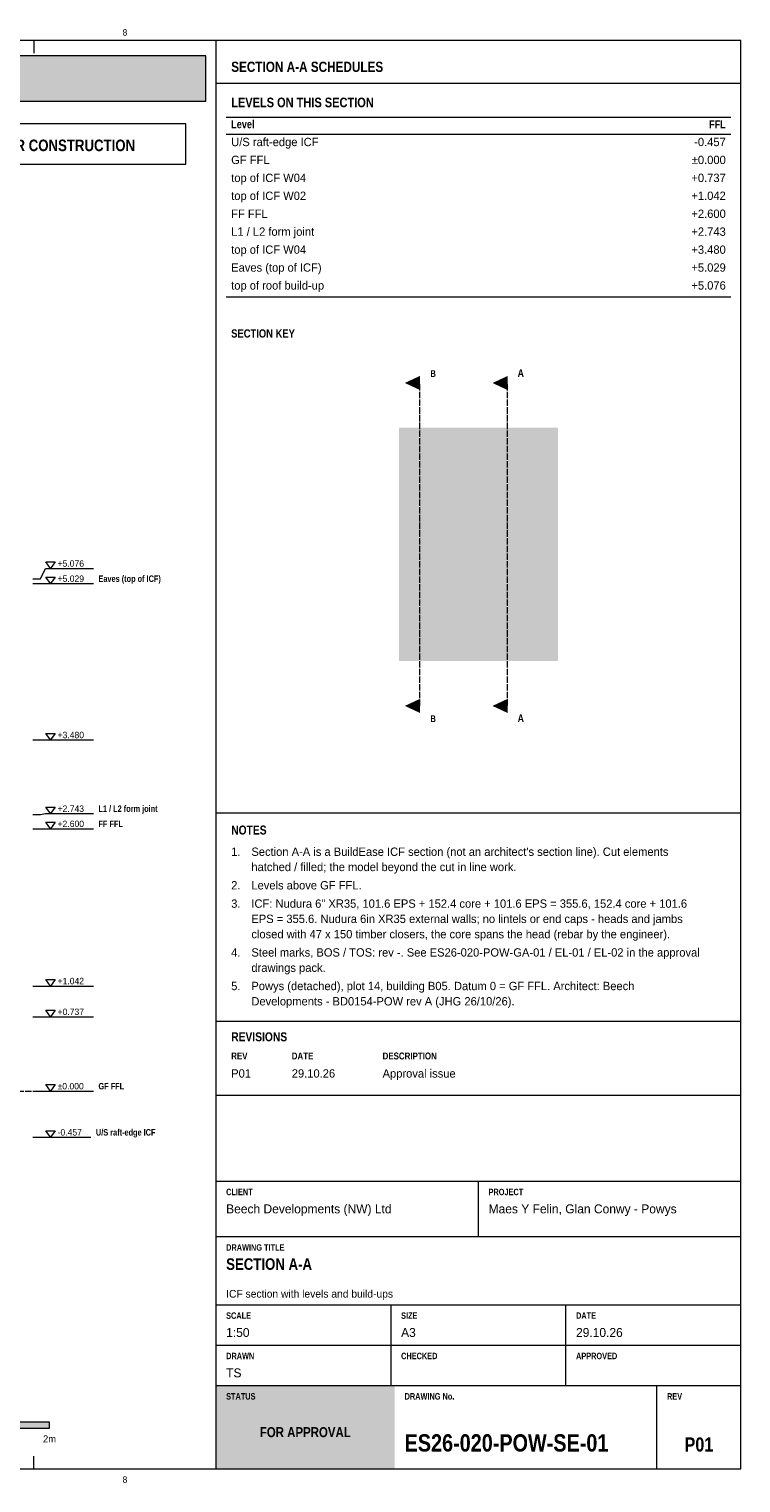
# Model space of a CAD drawing. Header units: millimetres. Extents: x 17 to 413, y 4 to 292.
# Tile 19 of 19: x 272 to 413, y 4 to 292. Entities that reach past the tile are written whole.
import ezdxf
from ezdxf.enums import TextEntityAlignment as Align

# ---------------------------------------------------------------- set-up
doc = ezdxf.new("R2010")
doc.units = ezdxf.units.MM
doc.linetypes.add('DASHED', pattern=[1.524, 1.27, -0.254])
for name, color, linetype in [('FILL-C_B2B2B8', 7, 'Continuous'), ('FILL-RED', 7, 'Continuous'), ('FILL-STEEL_GREY', 7, 'Continuous'), ('FILL-TEAL', 7, 'Continuous'), ('FILL-WHITE', 7, 'Continuous'), ('LINE-C_B2B2B8-DASH', 7, 'DASHED'), ('LINE-INK', 7, 'Continuous'), ('LINE-RED', 7, 'Continuous'), ('LINE-RED-DASH', 7, 'DASHED'), ('LINE-STEEL-DASH', 7, 'DASHED'), ('LINE-TEAL', 7, 'Continuous'), ('TEXT-C_B2B2B8', 7, 'Continuous'), ('TEXT-EPS', 7, 'Continuous'), ('TEXT-INK', 7, 'Continuous'), ('TEXT-RED', 7, 'Continuous'), ('TEXT-STEEL', 7, 'Continuous'), ('TEXT-STEEL_GREY', 7, 'Continuous'), ('TEXT-TEAL', 7, 'Continuous'), ('TEXT-TEAL_DK', 7, 'Continuous'), ('TEXT-WHITE', 7, 'Continuous')]:
    doc.layers.add(name, color=color, linetype=linetype)
doc.styles.add('OpenSansCondensed-Bold', font='OpenSansCondensed-Bold.ttf')

msp = doc.modelspace()

# ---------------------------------------------------------------- hatches: boundary and pattern name
at = {"layer": 'FILL-C_B2B2B8', "true_color": 0xb2b2b8}
h = msp.add_hatch(color=253, dxfattribs=at)
h.dxf.hatch_style = 1
h.paths.add_polyline_path([(346.41, 222.16), (349.41, 220.76), (349.41, 223.56)])
h = msp.add_hatch(color=253, dxfattribs=at)
h.dxf.hatch_style = 1
h.paths.add_polyline_path([(346.41, 158.16), (349.41, 156.76), (349.41, 159.56)])
at = {"layer": 'FILL-RED', "true_color": 0xcc141a}
h = msp.add_hatch(color=242, dxfattribs=at)
h.dxf.hatch_style = 1
h.paths.add_polyline_path([(363.78, 222.15), (366.78, 220.75), (366.78, 223.55)])
h = msp.add_hatch(color=242, dxfattribs=at)
h.dxf.hatch_style = 1
h.paths.add_polyline_path([(363.78, 158.16), (366.78, 156.76), (366.78, 159.56)])
at = {"layer": 'FILL-STEEL_GREY', "true_color": 0x737378}
h = msp.add_hatch(color=8, dxfattribs=at)
h.dxf.hatch_style = 1
h.paths.add_polyline_path([(345.24, 213.27), (345.24, 213.27), (345.24, 213.27), (376.75, 213.27), (376.75, 167.04), (376.75, 167.04), (376.76, 167.02), (376.75, 167.03), (376.75, 167.03), (376.75, 167.04), (376.75, 167.04), (376.75, 167.04), (371.05, 167.04), (345.24, 167.04)])
h.paths.add_polyline_path([(346.9, 211.61), (346.9, 168.7), (375.09, 168.7), (375.09, 211.61)], flags=0)
h = msp.add_hatch(color=8, dxfattribs=at)
h.dxf.hatch_style = 1
h.paths.add_polyline_path([(376.75, 213.27), (376.75, 213.27), (376.75, 213.27), (376.75, 213.27), (376.75, 213.28), (376.75, 213.27)])
at = {"layer": 'FILL-TEAL', "true_color": 0x009e85}
h = msp.add_hatch(color=124, dxfattribs=at)
h.dxf.hatch_style = 1
h.paths.add_polyline_path([(309.01, 7), (344.37, 7), (344.37, 23.5), (309.01, 23.5)])
at = {"layer": 'FILL-WHITE', "true_color": 0xfff5f0}
h = msp.add_hatch(color=7, dxfattribs=at)
h.dxf.hatch_style = 1
h.paths.add_polyline_path([(23, 278), (307, 278), (307, 287), (23, 287)])
at = {"layer": 'FILL-WHITE', "true_color": 0xffffff}
h = msp.add_hatch(color=7, dxfattribs=at)
h.dxf.hatch_style = 1
h.paths.add_polyline_path([(256, 15), (276, 15), (276, 16.2), (256, 16.2)])

# ---------------------------------------------------------------- linework, layer by layer
at = {"layer": 'LINE-C_B2B2B8-DASH', "lineweight": 5}
msp.add_line((349.41, 158.16), (349.41, 222.16), dxfattribs=at)
at = {"layer": 'LINE-INK', "lineweight": 5}
for p, q in [((272.88, 290), (272.88, 287.5)), ((309, 7), (309, 290)), ((311, 274.8), (411, 274.8)), ((311, 271.45), (411, 271.45)), ((311, 239.26), (411, 239.26)), ((274.2, 183.33), (275.2, 185.39)), ((275.2, 185.39), (284.7, 185.39)), ((272.7, 183.33), (274.2, 183.33)), ((272.7, 182.39), (274.2, 182.39)), ((274.2, 182.39), (275.2, 182.39)), ((275.2, 182.39), (284.7, 182.39)), ((272.7, 151.41), (274.2, 151.41)), ((274.2, 151.41), (275.2, 151.41)), ((275.2, 151.41), (284.7, 151.41)), ((272.7, 136.67), (274.2, 136.67)), ((274.2, 136.67), (275.2, 136.81)), ((275.2, 136.81), (284.7, 136.81)), ((309, 136.97), (413, 136.97)), ((272.7, 133.81), (274.2, 133.81)), ((274.2, 133.81), (275.2, 133.81)), ((275.2, 133.81), (284.7, 133.81)), ((272.7, 102.65), (274.2, 102.65)), ((274.2, 102.65), (275.2, 102.65)), ((275.2, 102.65), (284.7, 102.65)), ((272.7, 96.55), (274.2, 96.55)), ((274.2, 96.55), (275.2, 96.55)), ((275.2, 96.55), (284.7, 96.55)), ((309, 95.7), (413, 95.7)), ((272.7, 81.81), (274.2, 81.81)), ((274.2, 81.81), (275.2, 81.81)), ((275.2, 81.81), (284.7, 81.81)), ((309, 81), (413, 81)), ((272.7, 72.67), (274.2, 72.67)), ((274.2, 72.67), (275.2, 72.67)), ((275.2, 72.67), (284.2, 72.67)), ((309, 64), (413, 64)), ((361, 53), (361, 64)), ((309, 53), (413, 53)), ((309, 39.5), (413, 39.5)), ((343.67, 31.5), (343.67, 39.5)), ((378.33, 31.5), (378.33, 39.5)), ((309, 31.5), (413, 31.5)), ((343.67, 23.5), (343.67, 31.5)), ((378.33, 23.5), (378.33, 31.5)), ((309, 23.5), (413, 23.5)), ((396.36, 7), (396.36, 23.5)), ((272.88, 7), (272.88, 9.5))]:
    msp.add_line(p, q, dxfattribs=at)
for points in [[(20, 7), (413, 7), (413, 290), (20, 290)], [(276.2, 185.39), (275.3, 186.69), (277.1, 186.69)], [(276.2, 182.39), (275.3, 183.69), (277.1, 183.69)], [(276.2, 151.41), (275.3, 152.71), (277.1, 152.71)], [(276.2, 136.81), (275.3, 138.11), (277.1, 138.11)], [(276.2, 133.81), (275.3, 135.11), (277.1, 135.11)], [(276.2, 102.65), (275.3, 103.95), (277.1, 103.95)], [(276.2, 96.55), (275.3, 97.85), (277.1, 97.85)], [(276.2, 81.81), (275.3, 83.11), (277.1, 83.11)], [(276.2, 72.67), (275.3, 73.97), (277.1, 73.97)], [(256, 15), (276, 15), (276, 16.2), (256, 16.2)]]:
    msp.add_lwpolyline(points, close=True, dxfattribs=at)
at = {"layer": 'LINE-RED', "lineweight": 5}
for points in [[(23, 278), (307, 278), (307, 287), (23, 287)], [(226.21, 265.5), (303, 265.5), (303, 273.5), (226.21, 273.5)]]:
    msp.add_lwpolyline(points, close=True, dxfattribs=at)
at = {"layer": 'LINE-RED-DASH', "lineweight": 5}
msp.add_line((366.78, 158.16), (366.78, 222.15), dxfattribs=at)
at = {"layer": 'LINE-STEEL-DASH', "lineweight": 5}
msp.add_line((33.4, 81.81), (279.2, 81.81), dxfattribs=at)
at = {"layer": 'LINE-TEAL', "lineweight": 5}
msp.add_line((309, 281.6), (413, 281.6), dxfattribs=at)

# ---------------------------------------------------------------- texts
at = {"layer": 'TEXT-C_B2B2B8', "style": 'OpenSansCondensed-Bold'}
for p in [(352.01, 223.36), (352.01, 154.96)]:
    msp.add_text('B', height=1.32, dxfattribs=at).set_placement(p, align=Align.CENTER)
at = {"layer": 'TEXT-EPS', "style": 'OpenSansCondensed-Bold'}
msp.add_text('STATUS', height=1.27, dxfattribs=at).set_placement((311, 20.7))
at = {"layer": 'TEXT-INK', "style": 'OpenSansCondensed-Bold'}
for s, height, p in [('ICF PACKAGE: Nudura ICF formwork and accessories are our supply. Raft and foundations AS PER THE ARCHITECTURAL DRAWINGS; joist ledgers by the engineer. Floors, stairs, partitions, roof and joinery are drawn as DESIGN', 1.778, (24.6, 283.47)), ('LEVELS ON THIS SECTION', 1.905, (312, 276.8)), ('NOTES', 1.778, (312, 132.67)), ('REVISIONS', 1.778, (312, 91.7)), ('SECTION A-A', 2.286, (311, 46.4)), ('ES26-020-POW-SE-01', 3.429, (346.36, 10.4))]:
    msp.add_text(s, height=height, dxfattribs=at).set_placement(p)
at = {"layer": 'TEXT-INK'}
for s, height, p in [('U/S raft-edge ICF', 1.651, (312, 269.09)), ('GF FFL', 1.651, (312, 265.54)), ('top of ICF W04', 1.651, (312, 261.98)), ('top of ICF W02', 1.651, (312, 258.43)), ('FF FFL', 1.651, (312, 254.87)), ('L1 / L2 form joint', 1.651, (312, 251.32)), ('top of ICF W04', 1.651, (312, 247.76)), ('Eaves (top of ICF)', 1.651, (312, 244.21)), ('top of roof build-up', 1.651, (312, 240.66)), ('+5.076', 1.27, (277.6, 185.74)), ('+5.029', 1.27, (277.6, 182.74)), ('+3.480', 1.27, (277.6, 151.76)), ('+2.743', 1.27, (277.6, 137.16)), ('+2.600', 1.27, (277.6, 134.16)), ('1.', 1.651, (312, 128.44)), ("Section A-A is a BuildEase ICF section (not an architect's section line). Cut elements", 1.651, (316, 128.44)), ('hatched / filled; the model beyond the cut in line work.', 1.651, (316, 125.42)), ('2.', 1.651, (312, 121.79)), ('Levels above GF FFL.', 1.651, (316, 121.79)), ('3.', 1.651, (312, 118.16)), ('ICF: Nudura 6" XR35, 101.6 EPS + 152.4 core + 101.6 EPS = 355.6, 152.4 core + 101.6', 1.651, (316, 118.16)), ('EPS = 355.6. Nudura 6in XR35 external walls; no lintels or end caps - heads and jambs', 1.651, (316, 115.14)), ('closed with 47 x 150 timber closers, the core spans the head (rebar by the engineer).', 1.651, (316, 112.11)), ('4.', 1.651, (312, 108.48)), ('Steel marks, BOS / TOS: rev -. See ES26-020-POW-GA-01 / EL-01 / EL-02 in the approval', 1.651, (316, 108.48)), ('drawings pack.', 1.651, (316, 105.45)), ('+1.042', 1.27, (277.6, 103)), ('5.', 1.651, (312, 101.83)), ('Powys (detached), plot 14, building B05. Datum 0 = GF FFL. Architect: Beech', 1.651, (316, 101.83)), ('+0.737', 1.27, (277.6, 96.9)), ('Developments - BD0154-POW rev A (JHG 26/10/26).', 1.651, (316, 98.8)), ('P01', 1.651, (312, 84.5)), ('29.10.26', 1.651, (324, 84.5)), ('Approval issue', 1.651, (342, 84.5)), ('±0.000', 1.27, (277.6, 82.16)), ('-0.457', 1.27, (277.6, 73.02)), ('Beech Developments (NW) Ltd', 1.778, (311, 57.6)), ('Maes Y Felin, Glan Conwy - Powys', 1.778, (363, 57.6)), ('1:50', 1.778, (311, 33.1)), ('A3', 1.778, (345.67, 33.1)), ('29.10.26', 1.778, (380.33, 33.1)), ('TS', 1.778, (311, 25.1))]:
    msp.add_text(s, height=height, dxfattribs=at).set_placement(p)
for s, p in [('-0.457', (410, 269.09)), ('±0.000', (410, 265.54)), ('+0.737', (410, 261.98)), ('+1.042', (410, 258.43)), ('+2.600', (410, 254.87)), ('+2.743', (410, 251.32)), ('+3.480', (410, 247.76)), ('+5.029', (410, 244.21)), ('+5.076', (410, 240.66))]:
    msp.add_text(s, height=1.651, dxfattribs=at).set_placement(p, align=Align.RIGHT)
msp.add_text('2m', height=1.397, dxfattribs=at).set_placement((276, 12.2), align=Align.CENTER)
at = {"layer": 'TEXT-INK', "style": 'OpenSansCondensed-Bold'}
msp.add_text('P01', height=2.794, dxfattribs=at).set_placement((404.68, 10.4), align=Align.CENTER)
at = {"layer": 'TEXT-RED', "style": 'OpenSansCondensed-Bold'}
for s, height, p in [('FOR APPROVAL - NOT FOR CONSTRUCTION', 2.286, (264.6, 268.1)), ('A', 1.52, (369.38, 223.35)), ('A', 1.52, (369.38, 154.96))]:
    msp.add_text(s, height=height, dxfattribs=at).set_placement(p, align=Align.CENTER)
at = {"layer": 'TEXT-STEEL', "style": 'OpenSansCondensed-Bold'}
for s, p in [('Eaves (top of ICF)', (285.7, 182.74)), ('L1 / L2 form joint', (285.7, 137.16)), ('FF FFL', (285.7, 134.16)), ('GF FFL', (285.7, 82.16)), ('U/S raft-edge ICF', (285.2, 73.02))]:
    msp.add_text(s, height=1.27, dxfattribs=at).set_placement(p)
at = {"layer": 'TEXT-STEEL_GREY'}
for p in [(290.94, 291), (290.94, 4.2)]:
    msp.add_text('8', height=1.27, dxfattribs=at).set_placement(p, align=Align.CENTER)
at = {"layer": 'TEXT-STEEL_GREY', "style": 'OpenSansCondensed-Bold'}
for s, height, p in [('Level', 1.575, (312, 272.65)), ('REV', 1.372, (312, 88.1)), ('DATE', 1.372, (324, 88.1)), ('DESCRIPTION', 1.3716, (342, 88.1)), ('CLIENT', 1.27, (311, 61.2)), ('PROJECT', 1.27, (363, 61.2)), ('DRAWING TITLE', 1.27, (311, 50.2)), ('SCALE', 1.27, (311, 36.7)), ('SIZE', 1.27, (345.67, 36.7)), ('DATE', 1.27, (380.33, 36.7)), ('DRAWN', 1.27, (311, 28.7)), ('CHECKED', 1.27, (345.67, 28.7)), ('APPROVED', 1.27, (380.33, 28.7)), ('DRAWING No.', 1.27, (346.36, 20.7)), ('REV', 1.27, (398.36, 20.7))]:
    msp.add_text(s, height=height, dxfattribs=at).set_placement(p)
msp.add_text('FFL', height=1.575, dxfattribs=at).set_placement((410, 272.65), align=Align.RIGHT)
at = {"layer": 'TEXT-STEEL_GREY'}
msp.add_text('ICF section with levels and build-ups', height=1.524, dxfattribs=at).set_placement((311, 40.9))
at = {"layer": 'TEXT-TEAL', "style": 'OpenSansCondensed-Bold'}
msp.add_text('SECTION A-A SCHEDULES', height=2.032, dxfattribs=at).set_placement((312, 283.8))
at = {"layer": 'TEXT-TEAL_DK', "style": 'OpenSansCondensed-Bold'}
msp.add_text('SECTION KEY', height=1.6256, dxfattribs=at).set_placement((312, 231.16))
at = {"layer": 'TEXT-WHITE', "style": 'OpenSansCondensed-Bold'}
msp.add_text('FOR APPROVAL', height=1.9812, dxfattribs=at).set_placement((326.68, 13.25), align=Align.CENTER)

doc.saveas('drawing.dxf')
